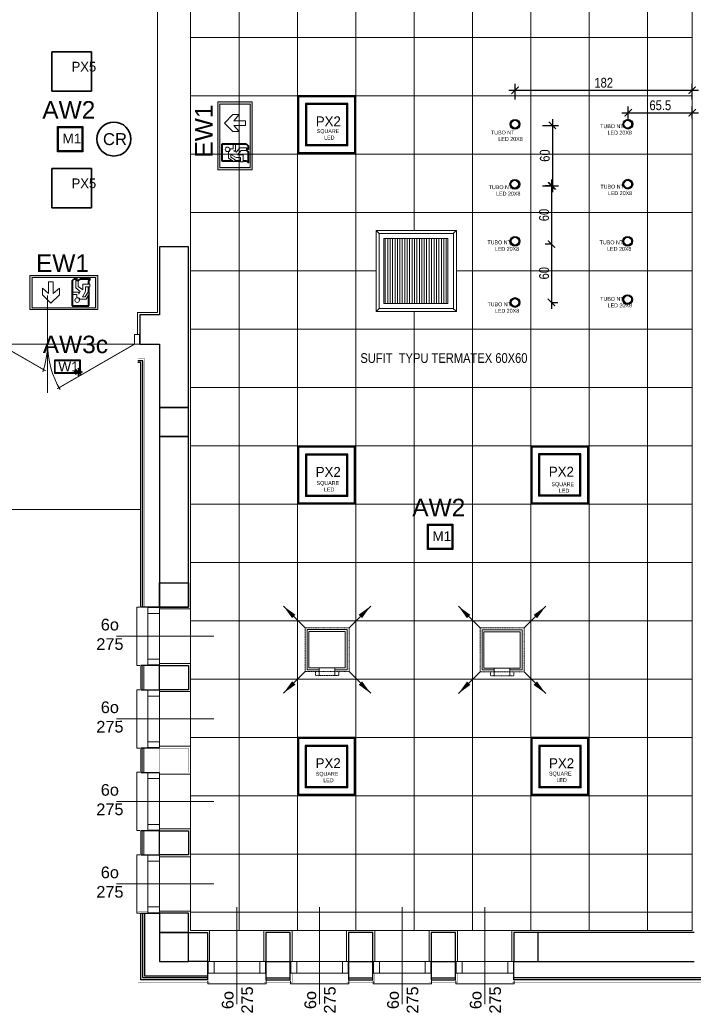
# Model space of a CAD drawing. Header units: millimetres. Extents: x -9038497 to 54128, y -10570064 to 59476.
# Tile 56 of 135: x 39439 to 40132, y 20610 to 21623. Entities that reach past the tile are written whole.
import ezdxf

# ---------------------------------------------------------------- set-up
doc = ezdxf.new("R2010")
doc.units = ezdxf.units.MM
doc.header["$LTSCALE"] = 0.8
doc.header["$PDMODE"] = 2
doc.linetypes.add('HIDDEN2', pattern=[0.1875, 0.125, -0.0625])
for name, color, linetype, lineweight in [('0 proj_wentylacja', 233, 'Continuous', 0), ('0 proj_widok widok widok', 7, 'Continuous', 0), ('ocieplenie', 214, 'Continuous', 13), ('OPIS', 122, 'Continuous', 18), ('Oświetlenie ewakuacyjne', 3, 'Continuous', 20), ('SCIANY', 1, 'Continuous', 30), ('tynk', 252, 'Continuous', 5), ('WW ELEK_OŚW', 1, 'Continuous', 35)]:
    doc.layers.add(name, color=color, linetype=linetype, lineweight=lineweight)
for name, color, linetype in [('FLUID-N1-INS', 7, 'Continuous'), ('Oprawa_02', 2, 'Continuous'), ('Oprawa_03', 2, 'Continuous'), ('Oprawa_05', 2, 'Continuous'), ('Oświetlenie awaryjne', 1, 'Continuous'), ('STOLARKA', 4, 'Continuous')]:
    doc.layers.add(name, color=color, linetype=linetype)
doc.layers.add('HATCH', color=4, linetype='Continuous', lineweight=9, plot=False)
doc.styles.add('ARIAL_CE', font='arial.ttf', dxfattribs={"height": 15})
doc.styles.add('FDBES', font='simplex.shx')
doc.styles.add('Malanow_1_100', font='isocpeur.ttf')
doc.styles.add('OPIS', font='arial.ttf')
doc.styles.get("Standard").update_dxf_attribs({"font": 'g12f13.shx', "width": 0.8, "height": 10})
doc.styles.add('WYMIAR-20', font='ARIALN.TTF', dxfattribs={"height": 4})
doc.styles.add('WYMIAR-50', font='ARIALN.TTF', dxfattribs={"height": 10})
doc.dimstyles.new('FDBES', dxfattribs={"dimscale": 50, "dimtxt": 4, "dimasz": 2.5, "dimexe": 0.8, "dimexo": 2, "dimgap": 1, "dimtad": 1, "dimdsep": 46, "dimtxsty": 'FDBES', "dimcen": 2.5, "dimclrd": 4, "dimclre": 5, "dimadec": 0, "dimazin": 0, "dimtfac": 1, "dimtmove": 0, "dimatfit": 3, "dimfxl": 1, "dimarcsym": 0})
doc.dimstyles.new('SKALA-50', dxfattribs={"dimscale": 5, "dimtxt": 10, "dimasz": 1.5, "dimexe": 1.3, "dimexo": 1.3, "dimgap": 0.5, "dimtad": 1, "dimdec": 1, "dimrnd": 0.5, "dimdsep": 46, "dimtxsty": 'WYMIAR-50', "dimblk": 'ARCHTICK', "dimcen": 1.5, "dimdle": 1.3, "dimadec": 0, "dimazin": 0, "dimtfac": 1, "dimtdec": 1, "dimtix": 1, "dimtmove": 2, "dimatfit": 3, "dimfxl": 2, "dimfxlon": 1, "dimtolj": 1, "dimarcsym": 0})

# ---------------------------------------------------------------- blocks, each defined once
blk = doc.blocks.new('G$C7A6A329E')
at = {"layer": 'HATCH', "color": 0, "lineweight": 0, "ltscale": 40}
blk.add_arc((144.5, 50), 90, 148.7267, 180, dxfattribs=at)
at = {"layer": 'STOLARKA', "color": 252, "linetype": 'Continuous', "lineweight": 0}
for p, q in [((54.4, 100), (54.4, 0)), ((144, 50), (5, 50))]:
    blk.add_line(p, q, dxfattribs=at)
at = {"layer": 'STOLARKA', "color": 252, "linetype": 'Continuous', "lineweight": 0, "const_width": 1}
for points in [[(144, 50), (64.3, 96)], [(5, 50), (52.7, 77.5)]]:
    blk.add_lwpolyline(points, dxfattribs=at)
at = {"layer": 'STOLARKA', "color": 252, "linetype": 'Continuous', "lineweight": 0}
for points in [[(5, 40), (5, 50), (0, 50), (0, 40)], [(144, 40), (144, 50), (149, 50), (149, 40)]]:
    blk.add_lwpolyline(points, close=True, dxfattribs=at)
blk.add_arc((-35.6, 50), 90, 0, 18.4099, dxfattribs=at)
blk = doc.blocks.new('G$C0CCF9696')
at = {"layer": 'STOLARKA', "color": 5, "lineweight": 0}
blk.add_line((100, 30), (0, 30), dxfattribs=at)
for points in [[(68, 59.5), (68, 53.5), (56, 53.5), (56, 59.5)], [(68, 59.5), (68, 53.5), (56, 53.5), (56, 59.5)], [(68, 53.5), (68, 6.5), (56, 6.5), (56, 53.5)], [(68, 53.5), (68, 6.5), (56, 6.5), (56, 53.5)], [(68, 0.5), (68, 6.5), (56, 6.5), (56, 0.5)]]:
    blk.add_lwpolyline(points, close=True, dxfattribs=at)
blk.add_lwpolyline([(76, 0), (79, 0), (79, 60), (76, 60)], dxfattribs=at)
blk.add_lwpolyline([(76, 0), (79, 0), (79, 60), (76, 60)], dxfattribs=at)
blk = doc.blocks.new('*U1928')
at = {"layer": 'Oświetlenie awaryjne'}
h = blk.add_hatch(color=256, dxfattribs=at)
h.dxf.hatch_style = 1
h.paths.add_polyline_path([(-13, -13), (13, -13), (13, 13), (-13, 13)])
h.paths.add_polyline_path([(12, 12), (-12, 12), (-12, -12), (12, -12)], flags=16)
for points in [[(-13, 13), (13, 13), (13, -13), (-13, -13)], [(-12, 12), (12, 12), (12, -12), (-12, -12)]]:
    blk.add_lwpolyline(points, close=True, dxfattribs=at)
at = {"layer": 'Oświetlenie awaryjne', "attachment_point": 1, "style": 'Malanow_1_100'}
for s, insert, char_height, width in [('{\\fArial|b0|i0|c238|p34;AW2}', (-28.6, 39.1), 18, 59.666), ('\\pi5.09754;{\\fArial|b0|i0|c238|p34;M1}', (-13, 5.7), 10, 26)]:
    blk.add_mtext(s, dxfattribs=dict(at, insert=insert, char_height=char_height, width=width))
blk = doc.blocks.new('DG')
at = {"layer": 'Oświetlenie ewakuacyjne', "linetype": 'ByBlock'}
h = blk.add_hatch(color=256, dxfattribs=at)
h.paths.add_polyline_path([(-0.9, 34.2), (69.1, 34.2), (69.1, -0.8), (-0.9, -0.8)])
h.paths.add_polyline_path([(1.5, 32.3), (66.6, 32.3), (66.6, 1.2), (1.5, 1.2)], flags=16)
at = {"layer": 'Oświetlenie ewakuacyjne'}
for p, q in [((12.1, 19), (20.8, 27.5)), ((20.8, 27.5), (29.5, 19)), ((47.3, 21.7), (47.3, 18.6)), ((57, 23.5), (50.5, 23.5)), ((56.2, 15.6), (53.2, 21.1)), ((53.2, 21.1), (55.9, 21.1)), ((55.9, 21.1), (58.8, 16.5)), ((60.6, 17.6), (57, 23.5)), ((12.1, 12.3), (12.1, 19)), ((18.4, 17.8), (12.1, 12.3)), ((18.4, 5.8), (18.4, 17.8)), ((29.5, 12.3), (23.2, 17.8)), ((23.2, 17.8), (23.2, 5.8)), ((29.5, 19), (29.5, 12.3)), ((47.3, 18.6), (42.7, 18.6)), ((42.7, 18.6), (42.7, 16.3)), ((42.7, 16.3), (49.4, 16.3)), ((50.9, 15.6), (46.3, 11.9)), ((46.3, 11.9), (46.3, 4.8)), ((48.9, 10.5), (53.5, 14)), ((48.9, 4.8), (48.9, 10.5)), ((49.4, 16.3), (49.4, 18.4)), ((49.4, 18.4), (50.9, 15.6)), ((53.5, 14), (53.5, 8.2)), ((56.2, 10.9), (56.2, 15.6)), ((60.8, 10.9), (56.2, 10.9)), ((58.8, 16.5), (60.6, 17.6)), ((60.8, 8.2), (60.8, 10.9)), ((23.2, 5.8), (18.4, 5.8)), ((46.3, 4.8), (48.9, 4.8)), ((46.7, 4.4), (49.3, 4.4)), ((53.5, 8.2), (60.8, 8.2))]:
    blk.add_line(p, q, dxfattribs=at)
at = {"layer": 'Oświetlenie ewakuacyjne', "lineweight": 40}
for p, q in [((42.7, 30.4), (59.8, 30.4)), ((42.7, 4.8), (42.7, 30.4)), ((59.8, 30.4), (59.8, 18.9)), ((59.8, 17.1), (59.8, 10.9)), ((42.7, 4.8), (44.5, 3)), ((48.1, 3), (44.5, 3)), ((46.7, 4.4), (48.1, 3)), ((49.3, 4.4), (50.7, 3)), ((61.6, 3), (50.7, 3)), ((59.8, 8.2), (59.8, 4.8)), ((59.8, 4.8), (61.6, 3))]:
    blk.add_line(p, q, dxfattribs=at)
at = {"layer": 'Oświetlenie ewakuacyjne'}
for points in [[(-0.9, 34.2), (69.1, 34.2), (69.1, -0.8), (-0.9, -0.8)], [(1.5, 32.3), (66.6, 32.3), (66.6, 1.2), (1.5, 1.2)]]:
    blk.add_lwpolyline(points, close=True, dxfattribs=at)
blk.add_circle((47.8, 24.5), 2.34, dxfattribs=at)
blk.add_arc((47.8, 24.5), 2.88, 259.4003, 339.1396, dxfattribs=at)
blk = doc.blocks.new('*U1931')
at = {"layer": 'Oświetlenie ewakuacyjne', "color": 1, "linetype": 'ByBlock', "xscale": -1, "rotation": 359.9999999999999}
blk.add_blockref('DG', (69.1, 0.8), dxfattribs=at)
at = {"layer": 'Oświetlenie ewakuacyjne', "insert": (12.8, 58.5), "char_height": 18, "width": 42.979, "attachment_point": 1, "style": 'Malanow_1_100'}
blk.add_mtext('{\\fArial|b0|i0|c238|p34;EW1}', dxfattribs=at)
blk = doc.blocks.new('*U1929')
at = {"layer": 'Oświetlenie awaryjne'}
h = blk.add_hatch(color=256, dxfattribs=at)
h.paths.add_polyline_path([(-13, 7), (13, 7), (13, -7), (-13, -7)])
h.paths.add_polyline_path([(-12.5, 6.5), (12.5, 6.5), (12.5, -6.5), (-12.5, -6.5)], flags=16)
at = {"layer": 'Oświetlenie awaryjne', "linetype": 'ByBlock'}
for p, q in [((-12.5, 6.5), (12.5, 6.5)), ((-12.5, -6.5), (-12.5, 6.5)), ((12.5, 6.5), (12.5, -6.5)), ((12.5, -6.5), (-12.5, -6.5))]:
    blk.add_line(p, q, dxfattribs=at)
at = {"layer": 'Oświetlenie awaryjne', "color": 7, "linetype": 'ByBlock'}
for p, q in [((8.2, -5.3), (7.4, -4.7)), ((7.4, -5.3), (15.1, -5.3)), ((8.2, -5.3), (7.4, -6)), ((8.5, -2.6), (11.3, -5.3)), ((8.5, -8.1), (11.3, -5.3)), ((9.9, -3.9), (8.8, -3.8)), ((9.9, -6.7), (8.8, -6.8)), ((9.9, -3.9), (9.7, -2.9)), ((9.9, -6.7), (9.7, -7.7)), ((11.3, -2.3), (10.6, -1.4)), ((11.3, -8.4), (10.6, -9.2)), ((11.3, -1.4), (11.3, -9.2)), ((11.3, -2.3), (11.9, -1.4)), ((11.3, -5.3), (14, -2.6)), ((11.3, -5.3), (14, -8.1)), ((11.3, -8.4), (11.9, -9.2)), ((12.6, -3.9), (12.8, -2.9)), ((12.6, -3.9), (13.7, -3.8)), ((12.6, -6.7), (13.7, -6.8)), ((12.6, -6.7), (12.8, -7.7)), ((14.3, -5.3), (15.1, -4.7)), ((14.3, -5.3), (15.1, -6))]:
    blk.add_line(p, q, dxfattribs=at)
at = {"layer": 'Oświetlenie awaryjne', "linetype": 'ByBlock'}
blk.add_lwpolyline([(-13, 7), (13, 7), (13, -7), (-13, -7)], close=True, dxfattribs=at)
at = {"layer": 'Oświetlenie awaryjne', "width": 42.979, "attachment_point": 1, "style": 'Malanow_1_100'}
for s, insert, char_height in [('{\\fArial|b0|i0|c238|p34;AW3\\C5;c}', (-25.3, 31.9), 18), ('{\\fArial|b0|i0|c238|p34;W1}', (-9.3, 5.1), 10)]:
    blk.add_mtext(s, dxfattribs=dict(at, insert=insert, char_height=char_height))
blk = doc.blocks.new('*U1934')
for p, q in [((20.35, 20.35), (-20.35, 20.35)), ((-20.35, 20.35), (-20.35, -20.35)), ((-20.35, 20.35), (-20.35, -20.35)), ((-20.35, -20.35), (-20.35, 20.35)), ((-20.35, 20.35), (-20.35, 20.35)), ((20.35, 20.35), (-20.35, 20.35)), ((-20.35, 20.35), (-20.35, 20.35)), ((-20.35, 20.35), (20.35, 20.35)), ((-20.35, -20.35), (-20.35, 20.35)), ((-20.35, 20.35), (20.35, 20.35)), ((20.35, -20.35), (20.35, 20.35)), ((20.35, -20.35), (20.35, 20.35)), ((20.35, 20.35), (20.35, 20.35)), ((20.35, 20.35), (20.35, -20.35)), ((20.35, 20.35), (20.35, 20.35)), ((20.35, 20.35), (20.35, -20.35)), ((-20.35, -20.35), (20.35, -20.35)), ((-20.35, -20.35), (20.35, -20.35)), ((20.35, -20.35), (-20.35, -20.35)), ((-20.35, -20.35), (-20.35, -20.35)), ((-20.35, -20.35), (-20.35, -20.35)), ((20.35, -20.35), (-20.35, -20.35)), ((20.35, -20.35), (20.35, -20.35)), ((20.35, -20.35), (20.35, -20.35))]:
    blk.add_line(p, q)
at = {"layer": 'Oprawa_05', "color": 7}
blk.add_text('PX5', height=10, dxfattribs=at).set_placement((0, 0))
blk = doc.blocks.new('_ArchTick')
at = {"color": 0, "linetype": 'ByBlock', "const_width": 0.15}
blk.add_lwpolyline([(-0.5, -0.5), (0.5, 0.5)], dxfattribs=at)
blk = doc.blocks.new('*D2347')
at = {"layer": '0 proj_widok widok widok', "color": 0, "lineweight": -2, "ltscale": 0.8, "transparency": 16777216}
for p, q in [((40064.7, 21521.3), (40064.7, 21533.6)), ((40130.4, 21521.3), (40130.4, 21533.6)), ((40058.2, 21527.1), (40136.9, 21527.1))]:
    blk.add_line(p, q, dxfattribs=at)
at = {"layer": 'Defpoints', "color": 0, "lineweight": 0, "ltscale": 0.8, "transparency": 16777216}
for p in [(40130.4, 21527.1), (40064.7, 21514.8), (40130.4, 21514.8)]:
    blk.add_point(p, dxfattribs=at)
at = {"layer": '0 proj_widok widok widok', "color": 0, "lineweight": -2, "ltscale": 0.8, "transparency": 16777216, "xscale": 7.5, "yscale": 7.5, "zscale": 7.5, "rotation": 180}
blk.add_blockref('_ArchTick', (40064.7, 21527.1), dxfattribs=at)
at = {"layer": '0 proj_widok widok widok', "color": 0, "lineweight": -2, "ltscale": 0.8, "transparency": 16777216, "xscale": 7.5, "yscale": 7.5, "zscale": 7.5}
blk.add_blockref('_ArchTick', (40130.4, 21527.1), dxfattribs=at)
at = {"layer": '0 proj_widok widok widok', "color": 0, "lineweight": 0, "ltscale": 0.8, "transparency": 16777216, "insert": (40097.6, 21534.7), "char_height": 10, "attachment_point": 5, "style": 'WYMIAR-50'}
blk.add_mtext('\\A1;65.5', dxfattribs=at)
blk = doc.blocks.new('*D2348')
at = {"layer": '0 proj_widok widok widok', "color": 0, "lineweight": -2, "ltscale": 0.8, "transparency": 16777216}
for p, q in [((39948.3, 21540.8), (39948.3, 21556.8)), ((40130.4, 21540.8), (40130.4, 21556.8)), ((39941.8, 21550.3), (40136.9, 21550.3))]:
    blk.add_line(p, q, dxfattribs=at)
at = {"layer": 'Defpoints', "color": 0, "lineweight": 0, "ltscale": 0.8, "transparency": 16777216}
for p in [(40130.4, 21550.3), (39948.3, 21534.3), (40130.4, 21534.3)]:
    blk.add_point(p, dxfattribs=at)
at = {"layer": '0 proj_widok widok widok', "color": 0, "lineweight": -2, "ltscale": 0.8, "transparency": 16777216, "xscale": 7.5, "yscale": 7.5, "zscale": 7.5, "rotation": 180}
blk.add_blockref('_ArchTick', (39948.3, 21550.3), dxfattribs=at)
at = {"layer": '0 proj_widok widok widok', "color": 0, "lineweight": -2, "ltscale": 0.8, "transparency": 16777216, "xscale": 7.5, "yscale": 7.5, "zscale": 7.5}
blk.add_blockref('_ArchTick', (40130.4, 21550.3), dxfattribs=at)
at = {"layer": '0 proj_widok widok widok', "color": 0, "lineweight": 0, "ltscale": 0.8, "transparency": 16777216, "insert": (40039.4, 21557.9), "char_height": 10, "attachment_point": 5, "style": 'WYMIAR-50'}
blk.add_mtext('\\A1;182', dxfattribs=at)
blk = doc.blocks.new('*D2349')
at = {"layer": '0 proj_widok widok widok', "color": 0, "lineweight": -2, "ltscale": 0.8, "transparency": 16777216}
for p, q in [((39986.6, 21520.6), (39986.6, 21445.4)), ((39976.6, 21514.1), (39993.1, 21514.1)), ((39976.6, 21451.9), (39993.1, 21451.9))]:
    blk.add_line(p, q, dxfattribs=at)
at = {"layer": 'Defpoints', "color": 0, "lineweight": 0, "ltscale": 0.8, "transparency": 16777216}
for p in [(39965.7, 21514.1), (39965.7, 21451.9), (39986.6, 21451.9)]:
    blk.add_point(p, dxfattribs=at)
at = {"layer": '0 proj_widok widok widok', "color": 0, "lineweight": -2, "ltscale": 0.8, "transparency": 16777216, "xscale": 7.5, "yscale": 7.5, "zscale": 7.5}
for p, rotation in [((39986.6, 21514.1), 90), ((39986.6, 21451.9), 270)]:
    blk.add_blockref('_ArchTick', p, dxfattribs=dict(at, rotation=rotation))
at = {"layer": '0 proj_widok widok widok', "color": 0, "lineweight": 0, "ltscale": 0.8, "transparency": 16777216, "insert": (39978.9, 21483), "char_height": 10, "attachment_point": 5, "rotation": 90, "style": 'WYMIAR-50'}
blk.add_mtext('\\A1;60', dxfattribs=at)
blk = doc.blocks.new('*D2350')
at = {"layer": '0 proj_widok widok widok', "color": 0, "lineweight": -2, "ltscale": 0.8, "transparency": 16777216}
for p, q in [((39985.7, 21451.9), (39979.2, 21451.9)), ((39985.7, 21458.4), (39985.7, 21385.4)), ((39985.7, 21391.9), (39979.2, 21391.9))]:
    blk.add_line(p, q, dxfattribs=at)
at = {"layer": 'Defpoints', "color": 0, "lineweight": 0, "ltscale": 0.8, "transparency": 16777216}
for p in [(39986.1, 21451.9), (39985.7, 21391.9), (39986.1, 21391.9)]:
    blk.add_point(p, dxfattribs=at)
at = {"layer": '0 proj_widok widok widok', "color": 0, "lineweight": -2, "ltscale": 0.8, "transparency": 16777216, "xscale": 7.5, "yscale": 7.5, "zscale": 7.5}
for p, rotation in [((39985.7, 21451.9), 90), ((39985.7, 21391.9), 270)]:
    blk.add_blockref('_ArchTick', p, dxfattribs=dict(at, rotation=rotation))
at = {"layer": '0 proj_widok widok widok', "color": 0, "lineweight": 0, "ltscale": 0.8, "transparency": 16777216, "insert": (39978.1, 21421.9), "char_height": 10, "attachment_point": 5, "rotation": 90, "style": 'WYMIAR-50'}
blk.add_mtext('\\A1;60', dxfattribs=at)
blk = doc.blocks.new('*D2351')
at = {"layer": '0 proj_widok widok widok', "color": 0, "lineweight": -2, "ltscale": 0.8, "transparency": 16777216}
for p, q in [((39985.7, 21398.4), (39985.7, 21325.5)), ((39985.7, 21391.9), (39979.2, 21391.9)), ((39985.7, 21332), (39992.2, 21332))]:
    blk.add_line(p, q, dxfattribs=at)
at = {"layer": 'Defpoints', "color": 0, "lineweight": 0, "ltscale": 0.8, "transparency": 16777216}
for p in [(39986.1, 21391.9), (39980.7, 21332), (39985.7, 21332)]:
    blk.add_point(p, dxfattribs=at)
at = {"layer": '0 proj_widok widok widok', "color": 0, "lineweight": -2, "ltscale": 0.8, "transparency": 16777216, "xscale": 7.5, "yscale": 7.5, "zscale": 7.5}
for p, rotation in [((39985.7, 21391.9), 90), ((39985.7, 21332), 270)]:
    blk.add_blockref('_ArchTick', p, dxfattribs=dict(at, rotation=rotation))
at = {"layer": '0 proj_widok widok widok', "color": 0, "lineweight": 0, "ltscale": 0.8, "transparency": 16777216, "insert": (39978.1, 21362), "char_height": 10, "attachment_point": 5, "rotation": 90, "style": 'WYMIAR-50'}
blk.add_mtext('\\A1;60', dxfattribs=at)

msp = doc.modelspace()

# ---------------------------------------------------------------- linework, layer by layer
at = {"color": 0, "linetype": 'ByBlock', "lineweight": 5, "extrusion": (0, 0, -1)}
for p, q in [((39734.35, 20995.41), (39775.55, 20995.41)), ((39734.35, 20954.21), (39734.35, 20995.41)), ((39736.35, 20993.41), (39773.55, 20993.41)), ((39736.35, 20956.21), (39736.35, 20993.41)), ((39773.55, 20993.41), (39773.55, 20956.21)), ((39775.55, 20995.41), (39775.55, 20954.21)), ((39914.28, 20995.18), (39955.48, 20995.18)), ((39914.28, 20953.98), (39914.28, 20995.18)), ((39955.48, 20995.18), (39955.48, 20953.98)), ((39916.28, 20993.18), (39953.48, 20993.18)), ((39916.28, 20955.98), (39916.28, 20993.18)), ((39953.48, 20993.18), (39953.48, 20955.98)), ((39746.95, 20954.21), (39734.35, 20954.21)), ((39736.35, 20956.21), (39773.55, 20956.21)), ((39746.95, 20956.21), (39746.95, 20948.21)), ((39762.95, 20956.21), (39762.95, 20948.21)), ((39775.55, 20954.21), (39762.95, 20954.21)), ((39926.88, 20953.98), (39914.28, 20953.98)), ((39916.28, 20955.98), (39953.48, 20955.98)), ((39926.88, 20955.98), (39926.88, 20947.98)), ((39942.88, 20955.98), (39942.88, 20947.98)), ((39955.48, 20953.98), (39942.88, 20953.98))]:
    msp.add_line(p, q, dxfattribs=at)
at = {"lineweight": 0, "ltscale": 40}
msp.add_lwpolyline([(39404.54, 21178.03), (39404.54, 21119.08), (39562.56, 21119.08)], dxfattribs=at)
at = {"layer": '0 proj_wentylacja', "lineweight": 0}
for p, q in [((39808.4, 21402.8), (39805.4, 21405.8)), ((39884.68, 21402.8), (39887.68, 21405.8)), ((39814.86, 21397.8), (39814.86, 21330.9)), ((39817.36, 21397.8), (39817.36, 21330.9)), ((39819.86, 21397.8), (39819.86, 21330.9)), ((39822.36, 21397.8), (39822.36, 21330.9)), ((39824.86, 21397.8), (39824.86, 21330.9)), ((39827.36, 21397.8), (39827.36, 21330.9)), ((39829.86, 21397.8), (39829.86, 21330.9)), ((39832.36, 21397.8), (39832.36, 21330.9)), ((39834.86, 21397.8), (39834.86, 21330.9)), ((39837.36, 21397.8), (39837.36, 21330.9)), ((39839.86, 21397.8), (39839.86, 21330.9)), ((39842.36, 21397.8), (39842.36, 21330.9)), ((39844.86, 21397.8), (39844.86, 21330.9)), ((39847.36, 21397.8), (39847.36, 21330.9)), ((39849.86, 21397.8), (39849.86, 21330.9)), ((39852.36, 21397.8), (39852.36, 21330.9)), ((39854.86, 21397.8), (39854.86, 21330.9)), ((39857.36, 21397.8), (39857.36, 21330.9)), ((39859.86, 21397.8), (39859.86, 21330.9)), ((39862.49, 21397.8), (39862.49, 21330.9)), ((39864.99, 21397.8), (39864.99, 21330.9)), ((39867.49, 21397.8), (39867.49, 21330.9)), ((39869.99, 21397.8), (39869.99, 21330.9)), ((39872.49, 21397.8), (39872.49, 21330.9)), ((39874.99, 21397.8), (39874.99, 21330.9)), ((39877.49, 21397.8), (39877.49, 21330.9)), ((39808.4, 21325.79), (39805.4, 21322.79)), ((39884.78, 21325.87), (39887.78, 21322.87))]:
    msp.add_line(p, q, dxfattribs=at)
for points in [[(39805.4, 21405.8), (39805.4, 21322.78), (39887.89, 21322.78), (39887.89, 21405.8)], [(39808.4, 21402.8), (39808.4, 21325.71), (39884.83, 21325.71), (39884.83, 21402.8)], [(39813.4, 21397.8), (39813.4, 21330.9), (39879.15, 21330.9), (39879.15, 21397.8)]]:
    msp.add_lwpolyline(points, close=True, dxfattribs=at)
at = {"layer": '0 proj_widok widok widok', "lineweight": 0}
for p, q in [((40024.45, 22332.12), (40024.45, 20686.12)), ((40084.45, 22332.12), (40084.45, 20686.12)), ((39664.45, 21964.36), (39664.45, 20686.12)), ((39724.45, 21964.36), (39724.45, 20686.12)), ((39784.45, 21962.62), (39784.45, 20686.12)), ((39844.45, 21959.46), (39844.45, 21405.8)), ((39904.45, 21959.03), (39904.45, 20686.12)), ((39964.45, 21958.61), (39964.45, 20686.12)), ((40130.54, 21604.54), (39614.5, 21604.54)), ((40130.54, 21544.54), (39614.5, 21544.54)), ((40130.54, 21484.54), (39614.5, 21484.54)), ((40130.54, 21424.54), (39614.5, 21424.54)), ((39805.4, 21364.54), (39614.5, 21364.54)), ((40130.54, 21364.54), (39887.89, 21364.54)), ((39844.45, 21322.78), (39844.45, 20686.12)), ((40130.54, 21304.54), (39614.5, 21304.54)), ((40130.54, 21244.54), (39614.5, 21244.54)), ((40130.54, 21184.54), (39614.5, 21184.54)), ((40130.54, 21124.54), (39614.5, 21124.54)), ((40130.54, 21064.54), (39614.5, 21064.54)), ((40130.54, 21004.54), (39614.5, 21004.54)), ((40130.54, 20944.54), (39614.5, 20944.54)), ((40130.54, 20884.54), (39614.5, 20884.54)), ((40130.54, 20824.54), (39614.5, 20824.54)), ((40130.54, 20764.54), (39614.5, 20764.54)), ((40130.54, 20704.74), (39614.5, 20704.74)), ((40130.54, 20686.16), (39614.5, 20686.16))]:
    msp.add_line(p, q, dxfattribs=at)
at = {"layer": 'FLUID-N1-INS', "color": 0, "linetype": 'HIDDEN2', "lineweight": 5, "extrusion": (0, 0, -1)}
for p, q in [((39732.35, 20997.41), (39732.35, 20952.21)), ((39777.55, 20997.41), (39732.35, 20997.41)), ((39777.55, 20952.21), (39777.55, 20997.41)), ((39912.28, 20997.18), (39912.28, 20951.98)), ((39957.48, 20997.18), (39912.28, 20997.18)), ((39957.48, 20951.98), (39957.48, 20997.18)), ((39777.55, 20952.21), (39732.35, 20952.21)), ((39742.95, 20952.21), (39742.95, 20948.21)), ((39742.95, 20948.21), (39746.95, 20948.21)), ((39746.95, 20948.21), (39762.95, 20948.21)), ((39762.95, 20948.21), (39766.95, 20948.21)), ((39766.95, 20952.21), (39766.95, 20948.21)), ((39957.48, 20951.98), (39912.28, 20951.98)), ((39922.88, 20951.98), (39922.88, 20947.98)), ((39922.88, 20947.98), (39926.88, 20947.98)), ((39926.88, 20947.98), (39942.88, 20947.98)), ((39942.88, 20947.98), (39946.88, 20947.98)), ((39946.88, 20951.98), (39946.88, 20947.98))]:
    msp.add_line(p, q, dxfattribs=at)
at = {"layer": 'ocieplenie', "lineweight": 0}
msp.add_lwpolyline([(39570.54, 21016.67, 0.2, 0.2, 0), (39560.56, 21016.67, 0.2, 0.2, 0), (39560.56, 21267.08, 0.2, 0.2, 0), (39560.56, 21267.08, 0.2, 0.2, 0), (39560.56, 21289.08, 0.2, 0.2, 0)], format="xyseb", dxfattribs=at)
at = {"layer": 'ocieplenie', "lineweight": 0, "ltscale": 40}
for points, const_width in [([(39582.54, 21018.67), (39567.56, 21018.67), (39567.56, 21274.08), (39560.56, 21274.08)], 0.3), ([(39570.54, 20960.67), (39560.54, 20960.67), (39560.54, 20931.67), (39570.54, 20931.67)], 0.1), ([(39570.54, 20875.67), (39560.54, 20875.67), (39560.54, 20846.67), (39570.54, 20846.67)], 0.1), ([(39570.54, 20790.67), (39560.54, 20790.67), (39560.54, 20761.67), (39570.54, 20761.67)], 0.1), ([(39634.29, 20642.14), (39634.29, 20632.14), (39560.54, 20632.14), (39560.54, 20705.89), (39570.54, 20705.89)], 0.1), ([(40732.54, 20705.89), (40754.54, 20705.89), (40754.54, 20632.14), (39945.12, 20632.14), (39945.12, 20642.14)], 0.1), ([(39690.12, 20642.14), (39690.12, 20632.14), (39719.12, 20632.14), (39719.12, 20642.14)], 0.1), ([(39775.12, 20642.14), (39775.12, 20632.14), (39804.12, 20632.14), (39804.12, 20642.14)], 0.1), ([(39860.12, 20642.14), (39860.12, 20632.14), (39889.12, 20632.14), (39889.12, 20642.14)], 0.1)]:
    msp.add_lwpolyline(points, dxfattribs=dict(at, const_width=const_width))
at = {"layer": 'ocieplenie', "lineweight": -3, "ltscale": 40}
for points in [[(39570.54, 21018.67), (39565.56, 21018.67), (39565.56, 21272.08), (39560.56, 21272.08)], [(39582.54, 21018.67), (39563.56, 21018.67), (39563.56, 21270.08), (39560.56, 21270.08)], [(39582.54, 20958.67), (39563.54, 20958.67), (39563.54, 20933.67), (39582.54, 20933.67)], [(39582.54, 20958.67), (39565.54, 20958.67), (39565.54, 20933.67), (39582.8, 20933.67)], [(39582.54, 20873.67), (39563.54, 20873.67), (39563.54, 20848.67), (39582.54, 20848.67)], [(39582.54, 20873.67), (39565.54, 20873.67), (39565.54, 20848.67), (39582.8, 20848.67)], [(39582.54, 20788.67), (39563.54, 20788.67), (39563.54, 20763.67), (39582.54, 20763.67)], [(39582.54, 20788.67), (39565.54, 20788.67), (39565.54, 20763.67), (39582.8, 20763.67)], [(39632.12, 20654.14), (39632.12, 20635.14), (39563.54, 20635.14), (39563.54, 20703.89), (39582.54, 20703.89)], [(39632.12, 20654.14), (39632.12, 20637.14), (39565.54, 20637.14), (39565.54, 20703.89), (39582.54, 20703.89)], [(39632.12, 20654.14), (39632.12, 20639.14), (39567.54, 20639.14), (39567.54, 20703.89), (39582.54, 20703.89)], [(40732.54, 20703.89), (40749.54, 20703.89), (40749.54, 20637.14), (39947.12, 20637.14), (39947.12, 20654.14)], [(40732.54, 20703.89), (40751.54, 20703.89), (40751.54, 20635.14), (39947.12, 20635.14), (39947.12, 20654.14)], [(39692.12, 20654.14), (39692.12, 20637.14), (39717.12, 20637.14), (39717.12, 20654.4)], [(39692.12, 20654.14), (39692.12, 20635.14), (39717.12, 20635.14), (39717.12, 20654.14)], [(39777.12, 20654.14), (39777.12, 20637.14), (39802.12, 20637.14), (39802.12, 20654.4)], [(39777.12, 20654.14), (39777.12, 20635.14), (39802.12, 20635.14), (39802.12, 20654.14)], [(39862.12, 20654.14), (39862.12, 20637.14), (39887.12, 20637.14), (39887.12, 20654.4)], [(39862.12, 20654.14), (39862.12, 20635.14), (39887.12, 20635.14), (39887.12, 20654.14)]]:
    msp.add_lwpolyline(points, dxfattribs=at)
at = {"layer": 'ocieplenie', "lineweight": 0, "ltscale": 40}
for points in [[(39582.54, 20958.67, 0.2, 0.2, 0), (39567.54, 20958.67, 0.2, 0.2, 0), (39567.54, 20933.67, 0.2, 0.2, 0), (39582.54, 20933.67, 0.2, 0.2, 0)], [(39582.54, 20873.67, 0.2, 0.2, 0), (39567.54, 20873.67, 0.2, 0.2, 0), (39567.54, 20848.67, 0.2, 0.2, 0), (39582.54, 20848.67, 0.2, 0.2, 0)], [(39582.54, 20788.67, 0.2, 0.2, 0), (39567.54, 20788.67, 0.2, 0.2, 0), (39567.54, 20763.67, 0.2, 0.2, 0), (39582.54, 20763.67, 0.2, 0.2, 0)], [(40732.54, 20703.89, 0.2, 0.2, 0), (40747.54, 20703.89, 0.2, 0.2, 0), (40747.54, 20639.14, 0.2, 0.2, 0), (39947.12, 20639.14, 0.2, 0.2, 0), (39947.12, 20654.14, 0.2, 0.2, 0)], [(39692.12, 20654.14, 0.2, 0.2, 0), (39692.12, 20639.14, 0.2, 0.2, 0), (39717.12, 20639.14, 0.2, 0.2, 0), (39717.12, 20654.14, 0.2, 0.2, 0)], [(39777.12, 20654.14, 0.2, 0.2, 0), (39777.12, 20639.14, 0.2, 0.2, 0), (39802.12, 20639.14, 0.2, 0.2, 0), (39802.12, 20654.14, 0.2, 0.2, 0)], [(39862.12, 20654.14, 0.2, 0.2, 0), (39862.12, 20639.14, 0.2, 0.2, 0), (39887.12, 20639.14, 0.2, 0.2, 0), (39887.12, 20654.14, 0.2, 0.2, 0)]]:
    msp.add_lwpolyline(points, format="xyseb", dxfattribs=at)
at = {"layer": 'Oprawa_02'}
for p, q in [((39784.37, 21544.55), (39724.74, 21544.55)), ((39724.74, 21544.55), (39724.74, 21484.99)), ((39783.37, 21543.55), (39725.74, 21543.55)), ((39725.74, 21543.55), (39725.74, 21485.99)), ((39783.37, 21485.99), (39783.37, 21543.55)), ((39784.37, 21484.99), (39784.37, 21544.55)), ((39776.38, 21536.55), (39732.72, 21536.55)), ((39732.72, 21536.55), (39732.72, 21492.99)), ((39775.38, 21535.55), (39733.72, 21535.55)), ((39733.72, 21535.55), (39733.72, 21493.99)), ((39775.38, 21493.99), (39775.38, 21535.55)), ((39776.38, 21492.99), (39776.38, 21536.55)), ((39776.38, 21492.99), (39732.72, 21492.99)), ((39775.38, 21493.99), (39733.72, 21493.99)), ((39784.37, 21484.99), (39724.74, 21484.99)), ((39783.37, 21485.99), (39725.74, 21485.99)), ((39784.31, 21183.97), (39724.68, 21183.97)), ((39724.68, 21183.97), (39724.68, 21124.41)), ((39783.31, 21182.97), (39725.68, 21182.97)), ((39725.68, 21182.97), (39725.68, 21125.41)), ((39776.33, 21175.97), (39732.66, 21175.97)), ((39732.66, 21175.97), (39732.66, 21132.41)), ((39776.33, 21132.41), (39776.33, 21175.97)), ((39783.31, 21125.41), (39783.31, 21182.97)), ((39784.31, 21124.41), (39784.31, 21183.97)), ((40023.99, 21184.23), (39964.36, 21184.23)), ((39964.36, 21184.23), (39964.36, 21124.67)), ((40022.99, 21183.23), (39965.36, 21183.23)), ((39965.36, 21183.23), (39965.36, 21125.67)), ((40016, 21176.23), (39972.34, 21176.23)), ((39972.34, 21176.23), (39972.34, 21132.67)), ((40016, 21132.67), (40016, 21176.23)), ((40022.99, 21125.67), (40022.99, 21183.23)), ((40023.99, 21124.67), (40023.99, 21184.23)), ((39775.33, 21174.97), (39733.66, 21174.97)), ((39733.66, 21174.97), (39733.66, 21133.41)), ((39775.33, 21133.41), (39775.33, 21174.97)), ((40015, 21175.23), (39973.34, 21175.23)), ((39973.34, 21175.23), (39973.34, 21133.67)), ((40015, 21133.67), (40015, 21175.23)), ((39783.31, 21125.41), (39725.68, 21125.41)), ((39776.33, 21132.41), (39732.66, 21132.41)), ((39775.33, 21133.41), (39733.66, 21133.41)), ((40022.99, 21125.67), (39965.36, 21125.67)), ((40016, 21132.67), (39972.34, 21132.67)), ((40015, 21133.67), (39973.34, 21133.67)), ((39784.31, 21124.41), (39724.68, 21124.41)), ((40023.99, 21124.67), (39964.36, 21124.67)), ((39784.22, 20884.41), (39724.59, 20884.41)), ((39724.59, 20884.41), (39724.59, 20824.85)), ((39783.22, 20883.41), (39725.59, 20883.41)), ((39725.59, 20883.41), (39725.59, 20825.85)), ((39783.22, 20825.85), (39783.22, 20883.41)), ((39784.22, 20824.85), (39784.22, 20884.41)), ((40024.22, 20884.35), (39964.59, 20884.35)), ((39964.59, 20884.35), (39964.59, 20824.79)), ((40023.22, 20883.35), (39965.59, 20883.35)), ((39965.59, 20883.35), (39965.59, 20825.79)), ((40023.22, 20825.79), (40023.22, 20883.35)), ((40024.22, 20824.79), (40024.22, 20884.35)), ((39776.23, 20876.41), (39732.57, 20876.41)), ((39732.57, 20876.41), (39732.57, 20832.85)), ((39775.23, 20875.41), (39733.57, 20875.41)), ((39733.57, 20875.41), (39733.57, 20833.85)), ((39775.23, 20833.85), (39775.23, 20875.41)), ((39776.23, 20832.85), (39776.23, 20876.41)), ((40016.24, 20876.35), (39972.57, 20876.35)), ((39972.57, 20876.35), (39972.57, 20832.79)), ((40015.24, 20875.35), (39973.57, 20875.35)), ((39973.57, 20875.35), (39973.57, 20833.79)), ((40015.24, 20833.79), (40015.24, 20875.35)), ((40016.24, 20832.79), (40016.24, 20876.35)), ((39776.23, 20832.85), (39732.57, 20832.85)), ((39775.23, 20833.85), (39733.57, 20833.85)), ((40016.24, 20832.79), (39972.57, 20832.79)), ((40015.24, 20833.79), (39973.57, 20833.79)), ((39784.22, 20824.85), (39724.59, 20824.85)), ((39783.22, 20825.85), (39725.59, 20825.85)), ((40024.22, 20824.79), (39964.59, 20824.79)), ((40023.22, 20825.79), (39965.59, 20825.79))]:
    msp.add_line(p, q, dxfattribs=at)
at = {"layer": 'Oprawa_03'}
for centre, radius in [((39948.28, 21515.25), 5), ((40064.31, 21515.33), 5), ((39948.2, 21515.31), 4), ((40064.14, 21515.31), 4), ((39948.06, 21453.45), 5), ((39947.87, 21453.56), 4), ((40064.2, 21453.63), 5), ((40064.14, 21453.56), 4), ((39948.13, 21394.88), 5), ((39948.2, 21394.95), 4), ((40064.11, 21394.88), 5), ((40064.14, 21394.95), 4), ((40063.93, 21334.92), 5), ((40064.14, 21335.05), 4), ((39948.16, 21331.89), 5), ((39948.2, 21331.87), 4)]:
    msp.add_circle(centre, radius, dxfattribs=at)
at = {"layer": 'SCIANY', "ltscale": 40}
for p, q in [((39612.54, 21389.08), (39582.54, 21389.08)), ((39582.54, 21389.08), (39582.54, 21319.08)), ((39612.54, 21224.08), (39612.54, 21389.08)), ((39582.54, 21319.08), (39562.56, 21319.08)), ((39562.56, 21319.08), (39562.56, 21289.08)), ((39562.56, 21289.08), (39582.54, 21289.08)), ((39582.54, 21289.08), (39582.54, 21224.08)), ((39612.54, 21224.08), (39582.54, 21224.08)), ((39582.54, 21224.08), (39582.54, 21194.08)), ((39582.54, 21224.08), (39612.54, 21224.08)), ((39612.54, 21194.08), (39612.54, 21224.08)), ((39582.54, 21194.08), (39612.54, 21194.08)), ((39612.54, 21194.08), (39582.54, 21194.08)), ((39582.54, 21194.08), (39582.54, 21018.67)), ((39612.54, 21018.67), (39612.54, 21194.08)), ((39582.54, 21018.67), (39582.54, 21043.67)), ((39582.54, 21043.67), (39612.54, 21043.67)), ((39612.54, 21043.67), (39612.54, 21018.67)), ((39582.54, 21018.67), (39612.54, 21018.67)), ((39612.54, 21018.67), (39582.54, 21018.67)), ((39582.54, 20933.67), (39582.54, 20958.67)), ((39582.54, 20958.67), (39612.54, 20958.67)), ((39612.54, 20958.67), (39612.54, 20933.67)), ((39612.54, 20933.67), (39582.54, 20933.67)), ((39582.54, 20763.67), (39582.54, 20788.67)), ((39582.54, 20788.67), (39612.54, 20788.67)), ((39612.54, 20788.67), (39612.54, 20763.67)), ((39612.54, 20763.67), (39582.54, 20763.67)), ((39612.54, 20703.83), (39582.54, 20703.83)), ((39582.54, 20703.83), (39582.54, 20684.08)), ((39612.54, 20684.08), (39612.54, 20703.83)), ((39612.54, 20684.08), (39582.54, 20684.08)), ((39582.54, 20684.08), (39582.54, 20654.08)), ((39582.54, 20684.08), (39612.54, 20684.08)), ((39612.54, 20654.08), (39612.54, 20684.08)), ((39612.54, 20654.08), (39612.54, 20684.08)), ((39612.54, 20684.08), (39632.12, 20684.08)), ((39632.12, 20684.08), (39632.12, 20654.08)), ((39717.12, 20684.08), (39692.12, 20684.08)), ((39692.12, 20684.08), (39692.12, 20654.08)), ((39717.12, 20654.08), (39717.12, 20684.08)), ((39802.12, 20684.08), (39777.12, 20684.08)), ((39777.12, 20684.08), (39777.12, 20654.08)), ((39802.12, 20654.08), (39802.12, 20684.08)), ((39887.12, 20684.08), (39862.12, 20684.08)), ((39862.12, 20684.08), (39862.12, 20654.08)), ((39887.12, 20654.08), (39887.12, 20684.08)), ((40132.54, 20684.08), (39947.12, 20684.08)), ((39947.12, 20684.08), (39947.12, 20654.08)), ((39972.12, 20684.08), (39947.12, 20684.08)), ((39947.12, 20684.08), (39947.12, 20654.08)), ((39972.12, 20654.08), (39972.12, 20684.08)), ((39582.54, 20654.08), (39612.54, 20654.08)), ((39632.12, 20654.08), (39612.54, 20654.08)), ((39692.12, 20654.08), (39717.12, 20654.08)), ((39777.12, 20654.08), (39802.12, 20654.08)), ((39862.12, 20654.08), (39887.12, 20654.08)), ((39947.12, 20654.08), (40132.54, 20654.08)), ((39947.12, 20654.08), (39972.12, 20654.08))]:
    msp.add_line(p, q, dxfattribs=at)
at = {"layer": 'SCIANY', "ltscale": 40, "const_width": 0.3}
msp.add_lwpolyline([(39582.54, 20848.67), (39582.54, 20873.67), (39612.54, 20873.67), (39612.54, 20848.67)], close=True, dxfattribs=at)
at = {"layer": 'tynk', "lineweight": 0, "ltscale": 40}
for p, q in [((40130.54, 22332.08), (40130.54, 21365.67)), ((39614.52, 22182.08), (39614.52, 21390.18)), ((39580.7, 21389.62), (39580.7, 21697.08)), ((39580.71, 21391.05), (39580.71, 21321.52)), ((40130.54, 21184.02), (40130.54, 21366.42)), ((39580.71, 21321.52), (39560.13, 21321.52)), ((39560.13, 21321.52), (39560.13, 21299.06)), ((40130.54, 20686.08), (40130.54, 21185.09)), ((39614.54, 21018.67), (39614.54, 20686.08)), ((39945.12, 20654.08), (39945.12, 20686.08)), ((39945.12, 20686.08), (40130.54, 20686.08))]:
    msp.add_line(p, q, dxfattribs=at)
for points in [[(39614.54, 21016.67), (39614.54, 21391.08)], [(39614.54, 21016.92), (39614.54, 21016.67), (39582.54, 21016.67)], [(39582.54, 20960.67), (39614.54, 20960.67), (39614.54, 20931.67), (39582.54, 20931.67)], [(39582.54, 20875.67), (39614.54, 20875.67), (39614.54, 20846.67), (39582.54, 20846.67)], [(39582.54, 20790.56), (39614.54, 20790.67), (39614.54, 20761.67), (39582.54, 20761.67)], [(39634.12, 20654.08), (39634.12, 20686.08), (39614.54, 20686.08), (39614.54, 20705.83), (39582.54, 20705.83)], [(39719.12, 20654.15), (39719.12, 20686.08), (39690.12, 20686.08), (39690.12, 20654.34)], [(39804.12, 20654.08), (39804.12, 20686.08), (39775.12, 20686.08), (39775.12, 20654.08)], [(39889.12, 20654.08), (39889.12, 20686.08), (39860.12, 20686.08), (39860.12, 20654.08)]]:
    msp.add_lwpolyline(points, dxfattribs=at)
at = {"layer": 'WW ELEK_OŚW', "ltscale": 40}
msp.add_circle((39535.8, 21500.03), 17.45, dxfattribs=at)

# ---------------------------------------------------------------- block references
at = {"lineweight": 0, "ltscale": 40, "xscale": -1, "rotation": 180}
msp.add_blockref('G$C7A6A329E', (39413.04, 21339.08), dxfattribs=at)
at = {"color": 1, "lineweight": 0, "ltscale": 40, "xscale": -1}
for p in [(39638.54, 20958.67), (39638.54, 20873.66), (39638.54, 20788.68), (39638.54, 20703.83)]:
    msp.add_blockref('G$C0CCF9696', p, dxfattribs=at)
at = {"color": 1, "lineweight": 0, "ltscale": 40, "rotation": 270}
for p in [(39632.29, 20710.14), (39632.29, 20710.08), (39717.29, 20710.14), (39717.29, 20710.08), (39802.29, 20710.14), (39802.29, 20710.08), (39887.29, 20710.14), (39887.29, 20710.08)]:
    msp.add_blockref('G$C0CCF9696', p, dxfattribs=at)
at = {"layer": 'Oprawa_05'}
for p in [(39492.32, 21569.48), (39492.32, 21449.48)]:
    msp.add_blockref('*U1934', p, dxfattribs=at)
at = {"layer": 'Oświetlenie awaryjne'}
for p in [(39490.79, 21499.92, 10.25), (39871.21, 21090.97, 10.25)]:
    msp.add_blockref('*U1928', p, dxfattribs=at)
at = {"layer": 'Oświetlenie awaryjne', "linetype": 'ByBlock'}
msp.add_blockref('*U1929', (39487.95, 21265.92), dxfattribs=at)
at = {"layer": 'Oświetlenie ewakuacyjne', "linetype": 'ByBlock', "rotation": 90}
msp.add_blockref('*U1931', (39677.83, 21468.19), dxfattribs=at)
at = {"layer": 'Oświetlenie ewakuacyjne', "color": 1, "linetype": 'ByBlock', "xscale": -1, "rotation": 180}
msp.add_blockref('DG', (39450.25, 21358.83), dxfattribs=at)

# ---------------------------------------------------------------- texts
at = {"layer": '0 proj_widok widok widok', "lineweight": 0}
for s, width, gutter_width, insert, char_height, attachment_point, style in [('SQUARE\\P     LED', 20.891, 20, (39744.36, 21510.18), 4, 1, 'WYMIAR-20'), ('TUBO NT\\P     LED 20X8', 30.7953, 20, (40035.78, 21515.25), 4, 1, 'WYMIAR-20'), ('TUBO NT\\P     LED 20X8', 30.7953, 20, (39923.51, 21508.75), 4, 1, 'WYMIAR-20'), ('TUBO NT\\P     LED 20X8', 30.7953, 20, (39921.17, 21452.51), 4, 1, 'WYMIAR-20'), ('TUBO NT\\P     LED 20X8', 30.7953, 20, (40036.04, 21453.03), 4, 1, 'WYMIAR-20'), ('TUBO NT\\P     LED 20X8', 30.7953, 20, (39919.86, 21395.75), 4, 1, 'WYMIAR-20'), ('TUBO NT\\P     LED 20X8', 30.7953, 20, (40035.26, 21395.75), 4, 1, 'WYMIAR-20'), ('TUBO NT\\P     LED 20X8', 30.7953, 20, (40035.82, 21337.64), 4, 1, 'WYMIAR-20'), ('TUBO NT\\P     LED 20X8', 30.7953, 20, (39919.89, 21332.06), 4, 1, 'WYMIAR-20'), ('SUFIT  TYPU TERMATEX 60X60', 176.323, 50, (39961.05, 21279.79), 10, 3, 'WYMIAR-50'), ('SQUARE\\P     LED', 20.891, 20, (39744.21, 21148.2), 4, 1, 'WYMIAR-20'), ('SQUARE\\P     LED', 20.891, 20, (39985.75, 21147), 4, 1, 'WYMIAR-20'), ('SQUARE\\P     LED', 20.891, 20, (39743.42, 20849.14), 4, 1, 'WYMIAR-20'), ('SQUARE\\P     LED', 20.891, 20, (39983.16, 20849.36), 4, 1, 'WYMIAR-20')]:
    msp.add_mtext_dynamic_manual_height_columns(s, width=width, gutter_width=gutter_width, heights=[0], dxfattribs=dict(at, insert=insert, char_height=char_height, attachment_point=attachment_point, style=style))
at = {"layer": 'OPIS', "char_height": 12, "width": 1777.5174, "attachment_point": 5, "style": 'ARIAL_CE'}
for s, insert, rotation in [('\\pi-120,l200.00024,t200.00024;6o\\P25o', (39281.66, 21553.34), 0.15445), ('\\pi-120,l200.00024,t200.00024;6o\\P25o', (39281.66, 21468.34), 0.15445), ('\\pi-120,l200.00024,t200.00024;6o\\P25o', (39281.66, 21383.34), 0.15445), ('\\pi-120,l200.00024,t200.00024;6o\\P275', (39662.95, 20574.48), 90.15445), ('\\pi-120,l200.00024,t200.00024;6o\\P275', (39747.95, 20574.48), 90.15445), ('\\pi-120,l200.00024,t200.00024;6o\\P275', (39832.95, 20574.48), 90.15445), ('\\pi-120,l200.00024,t200.00024;6o\\P275', (39917.95, 20574.43), 90.15445), ('\\pi-120,l200.00024,t200.00024;6o\\P275', (39491.66, 20990.43), 0.15445), ('\\pi-120,l200.00024,t200.00024;6o\\P275', (39491.66, 20905.42), 0.15445), ('\\pi-120,l200.00024,t200.00024;6o\\P275', (39491.66, 20820.44), 0.15445), ('\\pi-120,l200.00024,t200.00024;6o\\P275', (39491.66, 20735.59), 0.15445)]:
    msp.add_mtext(s, dxfattribs=dict(at, insert=insert, rotation=rotation))
at = {"layer": 'Oprawa_02', "color": 7}
for p in [(39743.37, 21513.11), (39743.32, 21152.53), (39982.99, 21152.78), (39743.22, 20852.97), (39983.23, 20852.9)]:
    msp.add_text('PX2', height=10.2, dxfattribs=at).set_placement(p)
at = {"layer": 'Oświetlenie ewakuacyjne', "insert": (39455.7, 21363.38), "char_height": 18, "width": 42.9792, "attachment_point": 7, "style": 'Malanow_1_100'}
msp.add_mtext('{\\fArial|b0|i0|c238|p34;EW1}', dxfattribs=at)
at = {"layer": 'WW ELEK_OŚW', "color": 0, "lineweight": 9, "style": 'OPIS'}
msp.add_text('CR', height=12.25, dxfattribs=at).set_placement((39524.55, 21493.85))

# ---------------------------------------------------------------- dimensions: what is measured, and where the dimension line sits
at = {"layer": '0 proj_widok widok widok', "lineweight": 0, "ltscale": 0.8}
for base, p1, p2, picture, middle in [((40130.43, 21550.3), (39948.34, 21534.34), (40130.43, 21534.34), '*D2348', (40039.38, 21557.91)), ((40130.43, 21527.08), (40064.74, 21514.79), (40130.43, 21514.79), '*D2347', (40097.59, 21534.68))]:
    dim = msp.add_linear_dim(base=base, p1=p1, p2=p2, dimstyle='SKALA-50', dxfattribs=at)
    dim.commit()
    dim.dimension.update_dxf_attribs({"geometry": picture, "text_midpoint": middle})
dim = msp.add_linear_dim(base=(39986.55, 21451.92), p1=(39965.67, 21514.15), p2=(39965.67, 21451.92), angle=90, text='60', dimstyle='SKALA-50', dxfattribs=at)
dim.commit()
dim.dimension.update_dxf_attribs({"geometry": '*D2349', "text_midpoint": (39978.95, 21483.03)})
for base, p1, p2, picture, middle in [((39985.75, 21391.95), (39986.15, 21451.95), (39986.15, 21391.95), '*D2350', (39978.14, 21421.95)), ((39985.7498, 21331.9968), (39986.1458, 21391.9492), (39980.6693, 21331.9968), '*D2351', (39978.1441, 21361.973))]:
    dim = msp.add_linear_dim(base=base, p1=p1, p2=p2, angle=90, dimstyle='SKALA-50', dxfattribs=at)
    dim.commit()
    dim.dimension.update_dxf_attribs({"geometry": picture, "text_midpoint": middle})

# ---------------------------------------------------------------- leaders
at = {"color": 0, "lineweight": 5}
for points in [[(39710.08, 21019.68), (39732.35, 20997.41)], [(39799.82, 21019.68), (39777.55, 20997.41)], [(39890, 21019.46), (39912.28, 20997.18)], [(39979.75, 21019.46), (39957.48, 20997.18)], [(39710.08, 20929.93), (39732.35, 20952.21)], [(39799.82, 20929.93), (39777.55, 20952.21)], [(39890, 20929.71), (39912.28, 20951.98)], [(39979.75, 20929.71), (39957.48, 20951.98)]]:
    msp.add_leader(points, dimstyle='FDBES', override={"dimscale": 6, "dimclrd": 82}, dxfattribs=at)

doc.saveas('drawing.dxf')
